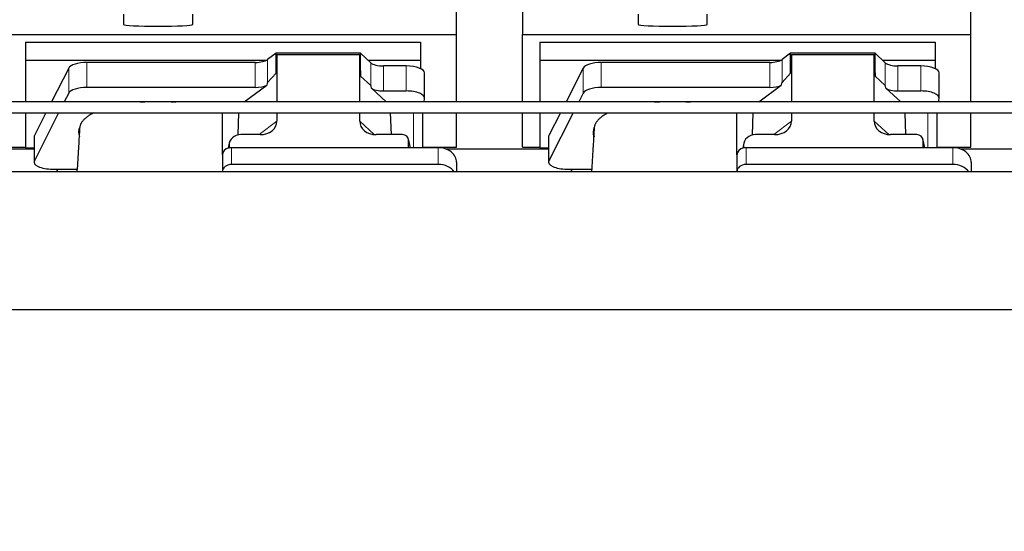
# Model space of a CAD drawing. Header units: inches. Extents: x 0 to 29700, y -16 to 21000.
# Tile 53 of 212: x 4454 to 5526, y 8332 to 8889. Entities that reach past the tile are written whole.
import ezdxf

# ---------------------------------------------------------------- set-up
doc = ezdxf.new("R2010")
doc.units = ezdxf.units.IN
doc.layers.add('254', color=7, linetype='Continuous', true_color=0xffffff)
doc.styles.add('latin_extended', font='simplex.shx')
doc.dimstyles.get("Standard").update_dxf_attribs({"dimtxt": 0.18, "dimasz": 0.18, "dimexe": 0.18, "dimexo": 0.0625, "dimgap": 0.09, "dimtad": 0, "dimtih": 1, "dimtoh": 1, "dimdec": 4, "dimzin": 0, "dimdsep": 46, "dimtxsty": 'Standard', "dimcen": 0.09, "dimadec": 0, "dimazin": 0, "dimtfac": 1, "dimtdec": 4, "dimtofl": 0, "dimtmove": 0, "dimatfit": 3, "dimfxl": 1, "dimtolj": 1, "dimtzin": 0, "dimarcsym": 0})

# ---------------------------------------------------------------- blocks, each defined once
blk = doc.blocks.new('_U9')
at = {"layer": '254', "color": 3, "linetype": 'Continuous', "lineweight": 13, "transparency": 16777216}
for p, q in [((2474.2, 8838.9), (623.1, 8838.9)), ((673.1, 8473.1), (673.1, 8663.9)), ((8496.1, 8298.1), (623.1, 8298.1))]:
    blk.add_line(p, q, dxfattribs=at)
at = {"layer": '254', "color": 3, "transparency": 16777216}
for points in [[(702.3, 8663.9), (643.9, 8663.9), (673.1, 8838.9)], [(643.9, 8473.1), (702.3, 8473.1), (673.1, 8298.1)]]:
    blk.add_solid(points, dxfattribs=at)
at = {"layer": 'Defpoints', "color": 0, "transparency": 16777216}
for p in [(673.1, 8838.9), (2524.2, 8838.9), (8546.1, 8298.1)]:
    blk.add_point(p, dxfattribs=at)
at = {"layer": '254', "color": 2, "lineweight": 13, "transparency": 16777216, "insert": (410.6, 8372.9), "char_height": 175, "attachment_point": 1, "rotation": 90, "style": 'latin_extended'}
blk.add_mtext('\\A1;\\C2;541', dxfattribs=at)

msp = doc.modelspace()

# ---------------------------------------------------------------- linework, layer by layer
at = {"layer": '254', "color": 2, "linetype": 'Continuous', "lineweight": 25}
for p, q in [((4929.745, 8872.611), (4929.745, 8909.439)), ((5001.745, 8911.818), (5001.745, 8872.611)), ((5489.745, 8872.611), (5489.745, 8909.439)), ((4567.42, 8894.535), (4567.42, 8883.471)), ((4642.749, 8883.471), (4642.749, 8894.535)), ((5127.42, 8894.535), (5127.42, 8883.471)), ((5202.749, 8883.471), (5202.749, 8894.535)), ((4441.745, 8872.611), (4929.745, 8872.611)), ((4460.745, 8864.3), (4460.745, 8844.497)), ((4460.745, 8864.3), (4890.745, 8864.3)), ((4890.745, 8864.3), (4890.745, 8844.497)), ((4929.745, 8799.139), (4929.745, 8872.611)), ((5001.745, 8799.139), (5001.745, 8872.611)), ((5001.745, 8872.611), (5489.745, 8872.611)), ((5020.745, 8864.3), (5020.745, 8844.497)), ((5020.745, 8864.3), (5450.745, 8864.3)), ((5450.745, 8864.3), (5450.745, 8844.497)), ((5489.745, 8799.139), (5489.745, 8872.611)), ((4733.475, 8852.126), (4724.157, 8845.247)), ((4825.411, 8852.126), (4733.475, 8852.126)), ((4733.475, 8830.502), (4733.475, 8852.126)), ((4825.411, 8827.364), (4825.411, 8852.126)), ((4836.521, 8841.862), (4825.411, 8852.126)), ((5293.475, 8852.126), (5284.157, 8845.247)), ((5385.411, 8852.126), (5293.475, 8852.126)), ((5293.475, 8830.502), (5293.475, 8852.126)), ((5385.411, 8827.364), (5385.411, 8852.126)), ((5396.521, 8841.862), (5385.411, 8852.126)), ((4460.745, 8844.497), (4722.937, 8844.497)), ((4460.745, 8844.497), (4460.745, 8799.136)), ((4710.84, 8842.148), (4527.45, 8842.148)), ((4733.475, 8830.502), (4734.456, 8850.823)), ((4734.456, 8850.823), (4824.491, 8850.823)), ((4734.456, 8850.823), (4734.456, 8799.138)), ((4824.491, 8850.823), (4825.411, 8827.364)), ((4824.491, 8799.138), (4824.491, 8850.823)), ((4833.662, 8844.497), (4890.745, 8844.497)), ((4890.745, 8844.497), (4890.745, 8835.486)), ((5020.745, 8844.497), (5020.745, 8799.136)), ((5020.745, 8844.497), (5282.937, 8844.497)), ((5270.84, 8842.148), (5087.45, 8842.148)), ((5293.475, 8830.502), (5294.456, 8850.823)), ((5294.456, 8850.823), (5384.491, 8850.823)), ((5294.456, 8850.823), (5294.456, 8799.138)), ((5384.491, 8850.823), (5385.411, 8827.364)), ((5384.491, 8799.138), (5384.491, 8850.823)), ((5393.662, 8844.497), (5450.745, 8844.497)), ((5450.745, 8844.497), (5450.745, 8835.486)), ((4507.818, 8835.957), (4489.085, 8799.138)), ((4724.157, 8820.356), (4733.475, 8830.502)), ((4875.214, 8838.318), (4850.38, 8838.318)), ((4895.214, 8803.41), (4895.214, 8830.664)), ((5067.818, 8835.957), (5049.085, 8799.138)), ((5284.157, 8820.356), (5293.475, 8830.502)), ((5435.214, 8838.318), (5410.38, 8838.318)), ((5455.214, 8803.41), (5455.214, 8830.664)), ((4825.411, 8827.364), (4836.521, 8817.198)), ((5385.411, 8827.364), (5396.521, 8817.198)), ((4710.84, 8814.894), (4527.45, 8814.894)), ((4698.937, 8799.138), (4723.321, 8817.45)), ((4837.25, 8814.028), (4853.372, 8799.138)), ((4875.214, 8811.063), (4850.38, 8811.063)), ((5270.84, 8814.894), (5087.45, 8814.894)), ((5258.937, 8799.138), (5283.321, 8817.45)), ((5397.25, 8814.028), (5413.372, 8799.138)), ((5435.214, 8811.063), (5410.38, 8811.063)), ((4507.818, 8808.703), (4502.951, 8799.137)), ((4894.514, 8799.138), (4895.169, 8802.901)), ((5067.818, 8808.703), (5062.951, 8799.137)), ((5454.514, 8799.138), (5455.169, 8802.901)), ((4460.745, 8787.138), (4460.745, 8749.229)), ((4482.98, 8787.138), (4470.429, 8762.471)), ((4496.846, 8787.137), (4470.429, 8735.216)), ((4675.031, 8741.467), (4675.031, 8787.137)), ((4692.148, 8763.263), (4692.846, 8787.138)), ((4734.456, 8787.138), (4734.456, 8778.135)), ((4824.491, 8778.229), (4824.491, 8787.139)), ((4859.034, 8763.599), (4858.11, 8787.137)), ((4893.099, 8749.401), (4893.099, 8787.136)), ((4929.745, 8749.786), (4929.745, 8787.139)), ((5001.745, 8749.786), (5001.745, 8787.139)), ((5020.745, 8787.138), (5020.745, 8749.229)), ((5042.98, 8787.138), (5030.429, 8762.471)), ((5056.846, 8787.137), (5030.429, 8735.216)), ((5235.031, 8741.467), (5235.031, 8787.137)), ((5252.148, 8763.263), (5252.846, 8787.138)), ((5294.456, 8787.138), (5294.456, 8778.135)), ((5384.491, 8778.229), (5384.491, 8787.139)), ((5419.034, 8763.599), (5418.11, 8787.137)), ((5453.099, 8749.401), (5453.099, 8787.136)), ((5489.745, 8749.786), (5489.745, 8787.139)), ((4470.061, 8761.008), (4470.061, 8733.753)), ((4716.119, 8763.599), (4695.267, 8763.599)), ((4870.747, 8763.599), (4842.286, 8763.599)), ((4879.687, 8749.402), (4877.582, 8758.645)), ((4877.721, 8749.403), (4877.721, 8757.413)), ((5030.061, 8761.008), (5030.061, 8733.753)), ((5276.119, 8763.599), (5255.267, 8763.599)), ((5430.747, 8763.599), (5402.286, 8763.599)), ((5439.687, 8749.402), (5437.582, 8758.645)), ((5437.721, 8749.403), (5437.721, 8757.413)), ((4358.125, 8748.046), (4470.059, 8748.046)), ((4441.745, 8749.786), (4460.745, 8749.786)), ((4460.745, 8749.229), (4470.064, 8749.229)), ((4682.526, 8754.17), (4681.441, 8748.874)), ((4682.316, 8752.103), (4682.316, 8748.806)), ((4910.031, 8749.403), (4685.031, 8749.403)), ((4893.099, 8749.786), (4929.745, 8749.786)), ((4918.125, 8748.046), (5030.059, 8748.046)), ((5001.745, 8749.786), (5020.745, 8749.786)), ((5020.745, 8749.229), (5030.064, 8749.229)), ((5242.526, 8754.17), (5241.441, 8748.874)), ((5242.316, 8752.103), (5242.316, 8748.806)), ((5470.031, 8749.403), (5245.031, 8749.403)), ((5453.099, 8749.786), (5489.745, 8749.786)), ((5478.125, 8748.046), (5590.059, 8748.046)), ((4675.031, 8741.469), (4675.031, 8723.207)), ((5235.031, 8741.469), (5235.031, 8723.207)), ((6784.585, 8723.005), (3425.129, 8723.005)), ((4490.061, 8726.1), (4495.081, 8726.1)), ((4495.081, 8726.1), (4495.081, 8723.004)), ((4495.081, 8726.1), (4516.956, 8726.1)), ((4495.081, 8723.005), (4495.081, 8726.099)), ((4675.031, 8723.207), (4675.031, 8723.004)), ((4910.031, 8731.141), (4685.031, 8731.141)), ((4930.031, 8733.535), (4930.031, 8723.005)), ((5050.061, 8726.1), (5055.081, 8726.1)), ((5055.081, 8726.1), (5055.081, 8723.004)), ((5055.081, 8726.1), (5076.956, 8726.1)), ((5055.081, 8723.005), (5055.081, 8726.099)), ((5235.031, 8723.207), (5235.031, 8723.004)), ((5470.031, 8731.141), (5245.031, 8731.141)), ((5490.031, 8733.535), (5490.031, 8723.005)), ((6784.585, 8573.006), (3425.129, 8573.006))]:
    msp.add_line(p, q, dxfattribs=at)
at = {"layer": '254', "color": 110, "linetype": 'Continuous', "lineweight": 13}
for p, q in [((4527.45, 8814.894), (4527.45, 8842.148)), ((4710.84, 8814.894), (4710.84, 8842.148)), ((4724.157, 8820.356), (4724.157, 8845.247)), ((4836.521, 8817.198), (4836.521, 8841.862)), ((5087.45, 8814.894), (5087.45, 8842.148)), ((5270.84, 8814.894), (5270.84, 8842.148)), ((5284.157, 8820.356), (5284.157, 8845.247)), ((5396.521, 8817.198), (5396.521, 8841.862)), ((4507.818, 8808.703), (4507.818, 8835.957)), ((4850.38, 8811.063), (4850.38, 8838.318)), ((4875.214, 8811.063), (4875.214, 8838.318)), ((5067.818, 8808.703), (5067.818, 8835.957)), ((5410.38, 8811.063), (5410.38, 8838.318)), ((5435.214, 8811.063), (5435.214, 8838.318)), ((4715.1, 8763.599), (4734.456, 8778.135)), ((4824.491, 8778.229), (4840.229, 8763.694)), ((4882.89, 8787.137), (4882.89, 8749.403)), ((5275.1, 8763.599), (5294.456, 8778.135)), ((5384.491, 8778.229), (5400.229, 8763.694)), ((5442.89, 8787.137), (5442.89, 8749.403)), ((4470.429, 8735.216), (4470.429, 8762.471)), ((4879.545, 8749.402), (4877.721, 8757.413)), ((5030.429, 8735.216), (5030.429, 8762.471)), ((5439.545, 8749.402), (5437.721, 8757.413)), ((4682.316, 8752.103), (4681.668, 8748.94)), ((4685.031, 8749.403), (4685.031, 8731.141)), ((4910.031, 8749.403), (4910.031, 8731.141)), ((5242.316, 8752.103), (5241.668, 8748.94)), ((5245.031, 8749.403), (5245.031, 8731.141)), ((5470.031, 8749.403), (5470.031, 8731.141))]:
    msp.add_line(p, q, dxfattribs=at)
at = {"layer": '254', "color": 2, "linetype": 'Continuous', "lineweight": 25}
for centre, major_axis, ratio, start_param, end_param in [((4605.085, 8883.471), (-37.664, 0), 0.05044336, 0, 3.14159265), ((5165.085, 8883.471), (-37.664, 0), 0.05044336, 0, 3.14159265), ((4527.45, 8834.494), (20, 0), 0.38268343, 1.57079633, 2.94929469), ((4710.84, 8847.888), (-15, 0), 0.38268343, 1.57079633, 2.66338411), ((4850.38, 8844.058), (-15, 0), 0.38268343, 0.392691, 1.57079633), ((5087.45, 8834.494), (20, 0), 0.38268343, 1.57079633, 2.94929469), ((5270.84, 8847.888), (-15, 0), 0.38268343, 1.57079633, 2.66338411), ((5410.38, 8844.058), (-15, 0), 0.38268343, 0.392691, 1.57079633), ((4875.214, 8830.664), (20, 0), 0.38268343, 0.00001232, 1.57079633), ((5435.214, 8830.664), (20, 0), 0.38268343, 0.00001232, 1.57079633), ((4710.84, 8474.124), (-13.469, -346.314), 0.01906421, 3.16403895, 3.27378537), ((5270.84, 8474.124), (-13.469, -346.314), 0.01906421, 3.16403895, 3.27378537), ((4527.45, 8807.24), (20, 0), 0.38268343, 1.57079633, 2.94929469), ((4710.84, 8820.634), (-15, 0), 0.38268343, 1.57079633, 2.55363769), ((4850.38, 8405.59), (13.933, -411.641), 0.01349833, 3.01630089, 3.12837507), ((4850.38, 8816.804), (-15, 0), 0.38268343, 0.50476519, 1.57079633), ((4875.214, 8803.41), (20, 0), 0.38268343, 6.21662901, 7.85398163), ((5087.45, 8807.24), (20, 0), 0.38268343, 1.57079633, 2.94929469), ((5270.84, 8820.634), (-15, 0), 0.38268343, 1.57079633, 2.55363769), ((5410.38, 8405.59), (13.933, -411.641), 0.01349833, 3.01630089, 3.12837507), ((5410.38, 8816.804), (-15, 0), 0.38268343, 0.50476519, 1.57079633), ((5435.214, 8803.41), (20, 0), 0.38268343, 6.21662901, 7.85398163), ((4605.081, 8766.282), (86.5, 0), 0.38268343, 1.34837715, 1.79437947), ((5165.081, 8766.282), (86.5, 0), 0.38268343, 1.34837715, 1.79437947), ((4715.361, 8778.736), (19.053, -1.602), 0.78999837, 4.81840689, 6.34950244), ((4842.903, 8778.736), (-18.368, -1.548), 0.81975949, 6.21419263, 7.75151177), ((5275.361, 8778.736), (19.053, -1.602), 0.78999837, 4.81840689, 6.34950244), ((5402.903, 8778.736), (-18.368, -1.548), 0.81975949, 6.21419263, 7.75151177), ((4605.081, 8766.282), (86.5, 0), 0.38268343, 2.97250407, 3.29162567), ((5165.081, 8766.282), (86.5, 0), 0.38268343, 2.97250407, 3.29162567), ((4490.061, 8761.008), (20, 0), 0.38268343, 2.94929469, 3.14160971), ((4695.356, 8752.024), (13.036, -0.373), 0.88747945, 1.60301001, 3.16696865), ((4870.694, 8757.366), (-7.024, -0.222), 0.88679661, 3.1136042, 4.67680381), ((5050.061, 8761.008), (20, 0), 0.38268343, 2.94929469, 3.14160971), ((5255.356, 8752.024), (13.036, -0.373), 0.88747945, 1.60301001, 3.16696865), ((5430.694, 8757.366), (-7.024, -0.222), 0.88679661, 3.1136042, 4.67680381), ((4685.031, 8741.469), (10, 0), 0.79339584, 1.84746968, 3.14159265), ((4685.031, 8728.609), (0, -20.985), 0.47652353, 3.31334518, 3.41653754), ((4685.031, 8741.469), (10, 0), 0.79339584, 1.57079633, 1.74254885), ((4910.031, 8733.535), (20, 0), 0.79339584, 0, 1.57079633), ((5245.031, 8741.469), (10, 0), 0.79339584, 1.84746968, 3.14159265), ((5245.031, 8728.609), (0, -20.985), 0.47652353, 3.31334518, 3.41653753), ((5245.031, 8741.469), (10, 0), 0.79339584, 1.57079633, 1.74254885), ((5470.031, 8733.535), (20, 0), 0.79339584, 0, 1.57079633), ((4490.061, 8733.753), (20, 0), 0.38268343, 2.94929469, 4.71238898), ((5050.061, 8733.753), (20, 0), 0.38268343, 2.94929469, 4.71238898), ((4685.031, 8723.207), (10, 0), 0.79339584, 1.57079633, 3.14159265), ((4910.031, 8715.273), (20, 0), 0.79339584, 0.50896255, 1.57079633), ((5245.031, 8723.207), (10, 0), 0.79339584, 1.57079633, 3.14159265), ((5470.031, 8715.273), (20, 0), 0.79339584, 0.50896255, 1.57079633)]:
    msp.add_ellipse(centre, major_axis=major_axis, ratio=ratio, start_param=start_param, end_param=end_param, dxfattribs=at)
for points, knots in [([(5964.37, 8799.138), (5938.299, 8799.138), (5889.797, 8799.138), (5822.503, 8799.138), (5766.126, 8799.138), (5720.019, 8799.138), (5644.449, 8799.138), (5495.986, 8799.138), (5202.459, 8799.138), (4757.08, 8799.138), (4370.399, 8799.138), (4112.145, 8799.138), (4027.77, 8799.138), (3959.149, 8799.138), (3900.949, 8799.138), (3845.785, 8799.138), (3776.216, 8799.138), (3692.212, 8799.138), (3631.397, 8799.138), (3598.585, 8799.138)], [0, 0, 0, 0, 0.03305969, 0.06150455, 0.08533457, 0.10454975, 0.11997221, 0.1811625, 0.2928125, 0.4921875, 0.7459375, 0.78315417, 0.8196735, 0.85293149, 0.870171, 0.89347619, 0.92288275, 0.95839069, 1, 1, 1, 1]), ([(4535.036, 8787.327), (4534.736, 8787.176), (4534.439, 8787.023), (4533.506, 8786.534), (4532.885, 8786.192), (4531.979, 8785.671), (4531.681, 8785.495), (4531.315, 8785.274), (4531.242, 8785.23), (4531.097, 8785.141), (4530.88, 8785.008), (4530.667, 8784.874), (4529.962, 8784.427), (4528.879, 8783.704), (4527.383, 8782.6), (4526.015, 8781.475), (4525.188, 8780.712), (4524.403, 8779.942), (4524.032, 8779.554), (4522.983, 8778.378), (4522.37, 8777.581), (4521.781, 8776.668), (4521.717, 8776.566), (4521.591, 8776.362), (4521.53, 8776.26), (4521.35, 8775.954), (4521.237, 8775.749), (4520.914, 8775.136), (4520.722, 8774.726), (4520.385, 8773.907), (4520.239, 8773.496), (4519.992, 8772.675), (4519.892, 8772.264), (4519.815, 8771.852)], [0, 0, 0, 0, 0.03406769, 0.03406769, 0.10837017, 0.10837017, 0.14552142, 0.14552142, 0.15480923, 0.15480923, 0.16409704, 0.18267266, 0.18267266, 0.25697515, 0.33127763, 0.40558012, 0.4798826, 0.4798826, 0.55418509, 0.55418509, 0.70279006, 0.70279006, 0.72136568, 0.72136568, 0.7399413, 0.7399413, 0.77709254, 0.77709254, 0.85139503, 0.85139503, 0.92569751, 0.92569751, 1, 1, 1, 1]), ([(5095.036, 8787.327), (5094.736, 8787.176), (5094.439, 8787.023), (5093.506, 8786.534), (5092.885, 8786.192), (5091.979, 8785.671), (5091.681, 8785.495), (5091.315, 8785.274), (5091.242, 8785.23), (5091.097, 8785.141), (5090.88, 8785.008), (5090.667, 8784.874), (5089.962, 8784.427), (5088.879, 8783.704), (5087.383, 8782.6), (5086.015, 8781.475), (5085.188, 8780.712), (5084.403, 8779.942), (5084.032, 8779.554), (5082.983, 8778.378), (5082.37, 8777.581), (5081.781, 8776.668), (5081.717, 8776.566), (5081.591, 8776.362), (5081.53, 8776.26), (5081.35, 8775.954), (5081.237, 8775.749), (5080.914, 8775.136), (5080.722, 8774.726), (5080.385, 8773.907), (5080.239, 8773.496), (5079.992, 8772.675), (5079.892, 8772.264), (5079.815, 8771.852)], [0, 0, 0, 0, 0.03406769, 0.03406769, 0.10837017, 0.10837017, 0.14552142, 0.14552142, 0.15480923, 0.15480923, 0.16409704, 0.18267266, 0.18267266, 0.25697515, 0.33127763, 0.40558012, 0.4798826, 0.4798826, 0.55418509, 0.55418509, 0.70279006, 0.70279006, 0.72136568, 0.72136568, 0.7399413, 0.7399413, 0.77709254, 0.77709254, 0.85139503, 0.85139503, 0.92569751, 0.92569751, 1, 1, 1, 1]), ([(3598.585, 8787.138), (3624.655, 8787.138), (3673.157, 8787.138), (3740.452, 8787.138), (3796.829, 8787.138), (3842.936, 8787.138), (3918.505, 8787.138), (4066.968, 8787.138), (4360.496, 8787.138), (4805.874, 8787.138), (5192.555, 8787.138), (5450.809, 8787.138), (5535.184, 8787.138), (5603.805, 8787.138), (5662.006, 8787.138), (5717.169, 8787.138), (5786.739, 8787.138), (5870.743, 8787.138), (5931.557, 8787.138), (5964.37, 8787.138)], [0, 0, 0, 0, 0.03305969, 0.06150455, 0.08533457, 0.10454975, 0.11997221, 0.1811625, 0.2928125, 0.4921875, 0.7459375, 0.78315417, 0.8196735, 0.85293149, 0.870171, 0.89347619, 0.92288275, 0.95839069, 1, 1, 1, 1]), ([(4519.573, 8768.979), (4519.376, 8765.5), (4518.983, 8758.707), (4518.066, 8743.777), (4517.313, 8731.806), (4516.778, 8723.271), (4516.761, 8723.003)], [0, 0, 0, 0, 0.23660167, 0.45684247, 0.98295382, 1, 1, 1, 1]), ([(4519.771, 8771.292), (4519.733, 8771.077), (4519.701, 8770.861), (4519.65, 8770.431), (4519.612, 8770), (4519.597, 8769.569), (4519.59, 8769.226), (4519.588, 8769.099), (4519.587, 8768.972)], [0, 0, 0, 0, 0.27855153, 0.27855153, 0.55710305, 0.83565458, 0.83565458, 1, 1, 1, 1]), ([(5079.573, 8768.979), (5079.376, 8765.5), (5078.983, 8758.707), (5078.066, 8743.777), (5077.313, 8731.806), (5076.778, 8723.271), (5076.761, 8723.003)], [0, 0, 0, 0, 0.23660167, 0.45684247, 0.98295382, 1, 1, 1, 1]), ([(5079.771, 8771.292), (5079.733, 8771.077), (5079.701, 8770.861), (5079.65, 8770.431), (5079.612, 8770), (5079.597, 8769.569), (5079.59, 8769.226), (5079.588, 8769.099), (5079.587, 8768.972)], [0, 0, 0, 0, 0.27855153, 0.27855153, 0.55710305, 0.83565458, 0.83565458, 1, 1, 1, 1])]:
    msp.add_open_spline(points, degree=3, knots=knots, dxfattribs=at)
for points in [[(4519.815, 8771.852), (4519.8, 8771.665), (4519.786, 8771.479), (4519.771, 8771.292)], [(5079.815, 8771.852), (5079.8, 8771.665), (5079.786, 8771.479), (5079.771, 8771.292)], [(4519.523, 8760.948), (4519.533, 8761.077), (4519.543, 8761.205), (4519.553, 8761.334)], [(5079.523, 8760.948), (5079.533, 8761.077), (5079.543, 8761.205), (5079.553, 8761.334)]]:
    msp.add_open_spline(points, degree=3, dxfattribs=at)
for points, weights in [([(4682.316, 8748.806), (4682.308, 8748.954), (4682.3, 8749.101)], [0.500000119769, 0.499999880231, 0.500000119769]), ([(5242.316, 8748.806), (5242.308, 8748.954), (5242.3, 8749.101)], [0.500000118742, 0.499999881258, 0.500000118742])]:
    msp.add_rational_spline(points, weights, degree=2, dxfattribs=at)

# ---------------------------------------------------------------- dimensions: what is measured, and where the dimension line sits
at = {"layer": '254', "color": 2, "linetype": 'Continuous', "lineweight": 13}
dim = msp.add_linear_dim(base=(673.105, 8838.906), p1=(8546.085, 8298.083), p2=(2524.191, 8838.906), angle=90, text='\\C2;541', dimstyle='Standard', override={"dimscale": 50, "dimtxt": 3.5, "dimasz": 3.5, "dimexe": 1, "dimexo": 1, "dimgap": 1.75, "dimtad": 1, "dimtih": 0, "dimtoh": 0, "dimdec": 0, "dimlfac": 0.02, "dimzin": 8, "dimdsep": 46, "dimlunit": 2, "dimpost": '', "dimtxsty": 'latin_extended', "dimsah": 1, "dimse1": 0, "dimse2": 0, "dimsd1": 0, "dimsd2": 0, "dimclrd": 3, "dimclre": 3, "dimclrt": 2, "dimtol": 0, "dimtm": -0.1, "dimtfac": 0.714286, "dimtdec": 3, "dimtofl": 1, "dimtmove": 0, "dimtzin": 8, "dimlwd": 13, "dimlwe": 13}, dxfattribs=at)
dim.commit()
dim.dimension.update_dxf_attribs({"geometry": '_U9', "text_midpoint": (673.105, 8560.429), "dimtype": 160})

doc.saveas('drawing.dxf')
